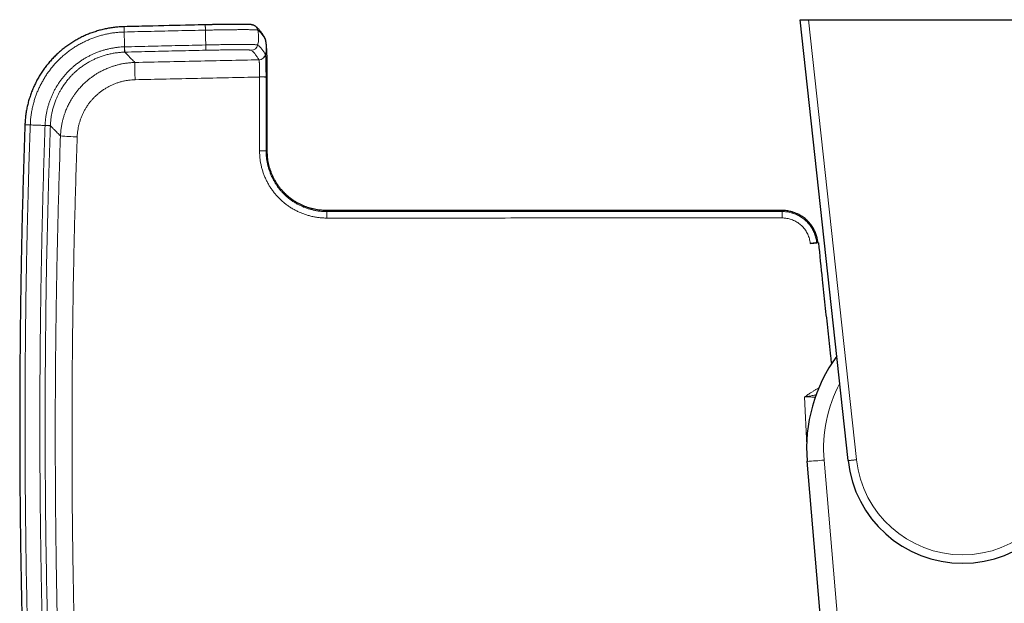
# Model space of a CAD drawing. Header units: millimetres. Extents: x 8 to 969, y 12 to 960.
# Tile 5 of 256: x 287 to 403, y 122 to 191. Entities that reach past the tile are written whole.
import ezdxf

# ---------------------------------------------------------------- set-up
doc = ezdxf.new("R2010")
doc.units = ezdxf.units.MM

msp = doc.modelspace()

# ---------------------------------------------------------------- linework, layer by layer
at = {"color": 7, "linetype": 'Continuous', "lineweight": 30}
for p, q in [((384.32, 138.99), (378.65, 190.98)), ((378.65, 190.98), (379.66, 190.98)), ((379.66, 190.98), (415.98, 190.98)), ((298.95, 190.16), (298.94, 190.16)), ((315.55, 188.81), (315.55, 188.82)), ((315.82, 175.49), (315.83, 184.21)), ((287.25, 178.6), (287.25, 178.59)), ((379.86, 164.58), (380.28, 164.62)), ((380.28, 164.62), (380.3, 164.63)), ((382.45, 104.13), (379.49, 138.91))]:
    msp.add_line(p, q, dxfattribs=at)
at = {"color": 252, "linetype": 'Continuous', "lineweight": 0}
for p, q in [((379.66, 190.98), (385.32, 139.1)), ((314.18, 189.8), (314.18, 189.8)), ((299.01, 187.16), (299.02, 187.16)), ((314.85, 186.25), (314.85, 186.25)), ((314.93, 184.23), (314.93, 184.22)), ((290.25, 178.48), (290.25, 178.49)), ((379.86, 164.61), (379.86, 164.58)), ((379.19, 146.49), (379.44, 140.78)), ((381.49, 139.05), (384.44, 104.27))]:
    msp.add_line(p, q, dxfattribs=at)
at = {"color": 252, "linetype": 'Continuous', "lineweight": 0, "flags": 128}
for points in [[(298.95, 189.53), (298.95, 189.61), (298.95, 189.68), (298.95, 189.75), (298.95, 189.82), (298.95, 189.88), (298.94, 189.94), (298.94, 189.99), (298.94, 190.03), (298.94, 190.07), (298.94, 190.1), (298.94, 190.13), (298.94, 190.15), (298.94, 190.16), (298.94, 190.16)], [(298.96, 189.53), (298.96, 189.61), (298.96, 189.68), (298.96, 189.75), (298.96, 189.82), (298.96, 189.88), (298.95, 189.94), (298.95, 189.99), (298.95, 190.03), (298.95, 190.07), (298.95, 190.1), (298.95, 190.13), (298.95, 190.15), (298.95, 190.16), (298.95, 190.16)], [(308.53, 189.75), (308.53, 189.83), (308.53, 189.9), (308.53, 189.97), (308.53, 190.04), (308.53, 190.1), (308.52, 190.16), (308.52, 190.21), (308.52, 190.25), (308.52, 190.29), (308.52, 190.32), (308.52, 190.35), (308.52, 190.37), (308.52, 190.38), (308.52, 190.38)], [(299.01, 187.16), (299.01, 187.16), (299.01, 187.18), (299.01, 187.2), (299.01, 187.22), (299.01, 187.25), (299.01, 187.29), (299.01, 187.34), (299.01, 187.39), (299.01, 187.44), (299, 187.5), (299, 187.57), (299, 187.64), (299, 187.71), (299, 187.78)], [(299.02, 187.16), (299.02, 187.16), (299.02, 187.18), (299.02, 187.2), (299.02, 187.22), (299.02, 187.25), (299.02, 187.29), (299.02, 187.34), (299.02, 187.39), (299.02, 187.44), (299.01, 187.51), (299.01, 187.57), (299.01, 187.64), (299.01, 187.71), (299.01, 187.78)], [(308.58, 187.38), (308.58, 187.38), (308.58, 187.4), (308.58, 187.42), (308.58, 187.44), (308.58, 187.47), (308.58, 187.51), (308.58, 187.56), (308.58, 187.61), (308.58, 187.66), (308.58, 187.72), (308.58, 187.79), (308.57, 187.86), (308.57, 187.93), (308.57, 188)], [(287.88, 178.57), (287.8, 178.58), (287.73, 178.58), (287.66, 178.58), (287.59, 178.58), (287.53, 178.59), (287.47, 178.59), (287.42, 178.59), (287.37, 178.59), (287.34, 178.59), (287.3, 178.59), (287.28, 178.59), (287.26, 178.6), (287.25, 178.6), (287.25, 178.6)], [(287.88, 178.56), (287.8, 178.57), (287.73, 178.57), (287.66, 178.57), (287.59, 178.57), (287.53, 178.58), (287.47, 178.58), (287.42, 178.58), (287.37, 178.58), (287.34, 178.58), (287.3, 178.58), (287.28, 178.58), (287.26, 178.58), (287.25, 178.59), (287.25, 178.59)], [(290.25, 178.48), (290.24, 178.48), (290.23, 178.48), (290.21, 178.48), (290.18, 178.48), (290.15, 178.48), (290.11, 178.48), (290.07, 178.49), (290.02, 178.49), (289.96, 178.49), (289.9, 178.49), (289.84, 178.49), (289.77, 178.5), (289.7, 178.5), (289.62, 178.5)], [(290.25, 178.49), (290.24, 178.49), (290.23, 178.49), (290.21, 178.49), (290.18, 178.49), (290.15, 178.49), (290.11, 178.49), (290.07, 178.5), (290.02, 178.5), (289.96, 178.5), (289.9, 178.5), (289.84, 178.5), (289.77, 178.51), (289.7, 178.51), (289.63, 178.51)], [(385.32, 139.1), (385.23, 139.09), (385.15, 139.08), (385.06, 139.07), (384.98, 139.06), (384.9, 139.05), (384.82, 139.05), (384.75, 139.04), (384.68, 139.03), (384.62, 139.02), (384.56, 139.02), (384.5, 139.01), (384.46, 139.01), (384.42, 139), (384.38, 139), (384.36, 138.99), (384.34, 138.99), (384.33, 138.99), (384.32, 138.99)]]:
    msp.add_lwpolyline(points, dxfattribs=at)
at = {"color": 7, "linetype": 'Continuous', "lineweight": 30, "flags": 128}
for points in [[(314.4, 190.23), (314.36, 190.25), (314.3, 190.29)], [(315.54, 188.84), (315.54, 188.84), (315.53, 188.84)], [(380.82, 164.68), (380.5, 164.65), (380.3, 164.63)]]:
    msp.add_lwpolyline(points, dxfattribs=at)
at = {"color": 252, "linetype": 'Continuous', "lineweight": 0}
for centre, radius, start, end in [((313.93, 189.58), 0.799, 12.3771, 54.0259), ((314.84, 188.45), 0.796, 12.3194, 29.0969), ((314.84, 188.45), 0.795, 12.3081, 27.3837), ((313.93, 188.18), 0.8, 271.2402, 347.117), ((351.75, 185.58), 51.54, 179.6035, 181.861), ((314.83, 187.05), 0.801, 271.2786, 346.9765), ((314.83, 187.05), 0.801, 271.28, 346.9288), ((315.08, 158.04), 26.2, 88.6593, 90.3322), ((315.05, 165.59), 18.64, 88.0199, 90.372), ((294.02, 207.35), 30.19, 265.1044, 268.8526), ((315.04, 157.87), 17.65, 87.9095, 90.3928), ((285.03, 167.71), 37.81, 359.8187, 0.9687), ((243.14, 167.72), 133.42, 359.9487, 0.2746), ((397.82, 140.44), 16.39, 152.1289, 184.8509), ((377.42, 181.03), 42.18, 272.8141, 275.5288), ((397.82, 140.46), 12.58, 186.2249, 353.7751)]:
    msp.add_arc(centre, radius, start, end, dxfattribs=at)
at = {"color": 7, "linetype": 'Continuous', "lineweight": 30}
for radius, start, end in [(18.39, 143.8022, 184.8509), (13.58, 186.2249, 353.7751)]:
    msp.add_arc((397.82, 140.46), radius, start, end, dxfattribs=at)
for points, knots in [([(314.3, 190.29), (314.3, 190.29), (314.27, 190.3), (314.23, 190.32), (314.18, 190.34), (314.14, 190.35), (314.1, 190.36), (314.07, 190.37), (314.03, 190.38), (314, 190.38), (313.96, 190.39), (313.9, 190.4), (313.84, 190.4), (313.77, 190.41), (313.69, 190.41), (313.62, 190.41), (313.54, 190.42), (313.45, 190.42), (313.36, 190.42), (313.27, 190.42), (313.17, 190.42), (313.06, 190.43), (312.95, 190.43), (312.84, 190.43), (312.72, 190.43), (312.6, 190.43), (312.47, 190.43), (312.34, 190.43), (312.2, 190.43), (312.07, 190.43), (311.93, 190.43), (311.78, 190.43), (311.63, 190.43), (311.47, 190.43), (311.32, 190.42), (311.15, 190.42), (310.99, 190.42), (310.81, 190.42), (310.64, 190.42), (310.46, 190.41), (310.28, 190.41), (310.1, 190.41), (309.92, 190.41), (309.74, 190.4), (309.56, 190.4), (309.37, 190.4), (309.2, 190.39), (309.02, 190.39), (308.85, 190.39), (308.68, 190.38), (308.57, 190.38), (308.52, 190.38)], [0, 0, 0, 0, 0.003845, 0.015122, 0.026633, 0.037585, 0.04695, 0.056323, 0.066762, 0.079341, 0.095138, 0.116698, 0.148185, 0.173852, 0.197879, 0.223369, 0.247737, 0.271477, 0.294887, 0.317938, 0.340776, 0.363462, 0.38604, 0.408545, 0.431008, 0.453451, 0.475898, 0.498363, 0.520336, 0.542, 0.563731, 0.585547, 0.607456, 0.629478, 0.651619, 0.673888, 0.696299, 0.71885, 0.741486, 0.76417, 0.786725, 0.809168, 0.831523, 0.853809, 0.876048, 0.898262, 0.92047, 0.939841, 0.960619, 0.980735, 1, 1, 1, 1]), ([(298.94, 190.16), (298.88, 190.16), (298.74, 190.15), (298.5, 190.14), (298.22, 190.12), (297.95, 190.09), (297.67, 190.06), (297.4, 190.02), (297.12, 189.98), (296.85, 189.92), (296.58, 189.86), (296.31, 189.8), (296.04, 189.73), (295.78, 189.65), (295.51, 189.57), (295.25, 189.48), (294.99, 189.39), (294.73, 189.29), (294.48, 189.18), (294.23, 189.07), (293.97, 188.95), (293.73, 188.82), (293.48, 188.69), (293.24, 188.55), (293, 188.41), (292.76, 188.27), (292.53, 188.11), (292.3, 187.96), (292.08, 187.8), (291.86, 187.63), (291.65, 187.45), (291.43, 187.28), (291.22, 187.09), (291.02, 186.91), (290.82, 186.71), (290.62, 186.52), (290.43, 186.31), (290.25, 186.11), (290.07, 185.9), (289.89, 185.69), (289.72, 185.47), (289.55, 185.25), (289.39, 185.02), (289.24, 184.79), (289.09, 184.56), (288.94, 184.32), (288.8, 184.08), (288.67, 183.84), (288.54, 183.59), (288.42, 183.35), (288.3, 183.1), (288.19, 182.84), (288.09, 182.59), (287.99, 182.33), (287.89, 182.07), (287.81, 181.8), (287.72, 181.54), (287.65, 181.27), (287.58, 181), (287.52, 180.73), (287.46, 180.46), (287.41, 180.19), (287.37, 179.91), (287.33, 179.64), (287.3, 179.36), (287.28, 179.09), (287.26, 178.83), (287.25, 178.67), (287.25, 178.6)], [0, 0, 0, 0, 0.008932, 0.024219, 0.039549, 0.054881, 0.070163, 0.085508, 0.100873, 0.116196, 0.13142, 0.14663, 0.161908, 0.177181, 0.192458, 0.207749, 0.223101, 0.23832, 0.253582, 0.268897, 0.284252, 0.299631, 0.31502, 0.330398, 0.34575, 0.361061, 0.376317, 0.3915, 0.406701, 0.421981, 0.437285, 0.452607, 0.467942, 0.483284, 0.498625, 0.513959, 0.529281, 0.544584, 0.559864, 0.5751, 0.590337, 0.605608, 0.620906, 0.636223, 0.651552, 0.666885, 0.682209, 0.697518, 0.712802, 0.728053, 0.743298, 0.758486, 0.773746, 0.789062, 0.80442, 0.819803, 0.835195, 0.850575, 0.865927, 0.881233, 0.89648, 0.911637, 0.926856, 0.942165, 0.957475, 0.972783, 0.988087, 1, 1, 1, 1]), ([(308.52, 190.38), (307.95, 190.37), (305.68, 190.32), (302.49, 190.24), (299.87, 190.18), (298.95, 190.16)], [0, 0, 0, 0, 0.178527, 0.7119, 1, 1, 1, 1]), ([(315.53, 188.84), (315.5, 188.89), (315.44, 189), (315.35, 189.15), (315.26, 189.3), (315.16, 189.44), (315.06, 189.57), (314.96, 189.69), (314.87, 189.8), (314.77, 189.9), (314.67, 190), (314.57, 190.09), (314.48, 190.17), (314.43, 190.21), (314.4, 190.22)], [0, 0, 0, 0, 0.085891, 0.179802, 0.274269, 0.368319, 0.460845, 0.539644, 0.623353, 0.70469, 0.785861, 0.866651, 0.946772, 1, 1, 1, 1]), ([(315.63, 188.58), (315.63, 188.58), (315.63, 188.6), (315.62, 188.62), (315.61, 188.66), (315.6, 188.69), (315.59, 188.73), (315.57, 188.76), (315.56, 188.79), (315.55, 188.81), (315.55, 188.81)], [0, 0, 0, 0, 0.024489, 0.233512, 0.411493, 0.566554, 0.706086, 0.835896, 0.960662, 1, 1, 1, 1]), ([(315.62, 188.62), (315.62, 188.62), (315.62, 188.61), (315.63, 188.59), (315.64, 188.57), (315.64, 188.56)], [0, 0, 0, 0, 0.000131, 0.716505, 1, 1, 1, 1]), ([(315.83, 184.21), (315.83, 184.29), (315.83, 184.44), (315.83, 184.66), (315.83, 184.86), (315.83, 185.05), (315.83, 185.22), (315.82, 185.37), (315.82, 185.53), (315.82, 185.69), (315.82, 185.84), (315.81, 185.97), (315.81, 186.08), (315.81, 186.17), (315.81, 186.26), (315.81, 186.35), (315.8, 186.43), (315.8, 186.51), (315.8, 186.6), (315.8, 186.7), (315.79, 186.8), (315.79, 186.91), (315.79, 187), (315.78, 187.08), (315.78, 187.15), (315.78, 187.22), (315.77, 187.29), (315.77, 187.35), (315.77, 187.4), (315.77, 187.45), (315.76, 187.51), (315.76, 187.57), (315.75, 187.63), (315.75, 187.69), (315.75, 187.75), (315.74, 187.81), (315.74, 187.86), (315.73, 187.91), (315.73, 187.96), (315.72, 188.01), (315.72, 188.06), (315.71, 188.11), (315.71, 188.16), (315.7, 188.2), (315.69, 188.25), (315.69, 188.3), (315.67, 188.38), (315.66, 188.47), (315.64, 188.53), (315.64, 188.56)], [0, 0, 0, 0, 0.0437617, 0.0838626, 0.1207268, 0.1547086, 0.1861004, 0.2151277, 0.2419664, 0.2760793, 0.3063331, 0.3327993, 0.3554669, 0.3743744, 0.3938401, 0.4126137, 0.4306835, 0.4482786, 0.4682937, 0.4912499, 0.5171145, 0.542194, 0.5659102, 0.5844457, 0.6029375, 0.621639, 0.6406154, 0.6580112, 0.6728106, 0.6866215, 0.7032871, 0.7225774, 0.7410319, 0.7593144, 0.7788717, 0.7989717, 0.8156548, 0.8311902, 0.8457131, 0.860894, 0.8777741, 0.8928887, 0.9042876, 0.9144199, 0.9259442, 0.93923, 0.9564506, 0.9781892, 1, 1, 1, 1]), ([(287.25, 178.59), (287.25, 178.58), (287.22, 177.73), (287.16, 176.04), (287.08, 173.51), (287.01, 170.98), (286.94, 168.45), (286.88, 165.92), (286.83, 163.39), (286.78, 160.86), (286.74, 158.33), (286.71, 155.8), (286.68, 153.27), (286.66, 150.74), (286.64, 148.2), (286.63, 145.67), (286.63, 143.14), (286.63, 140.61), (286.64, 138.08), (286.66, 135.55), (286.68, 133.02), (286.71, 130.49), (286.75, 127.96), (286.79, 125.43), (286.84, 122.9), (286.9, 120.37), (286.96, 117.84), (287.03, 115.31), (287.1, 112.78), (287.17, 110.66), (287.21, 109.38), (287.23, 108.95)], [0, 0, 0, 0, 0.000334, 0.036616, 0.072923, 0.109249, 0.145586, 0.181929, 0.218266, 0.254603, 0.290941, 0.327279, 0.363617, 0.399955, 0.436293, 0.472631, 0.508968, 0.545305, 0.581642, 0.61798, 0.654317, 0.690654, 0.726991, 0.763327, 0.799664, 0.836001, 0.872338, 0.908676, 0.945015, 0.981354, 1, 1, 1, 1]), ([(322.83, 168.48), (322.73, 168.48), (322.53, 168.48), (322.22, 168.5), (321.9, 168.54), (321.56, 168.59), (321.22, 168.66), (320.89, 168.75), (320.56, 168.85), (320.24, 168.97), (319.93, 169.1), (319.61, 169.26), (319.28, 169.44), (318.97, 169.64), (318.66, 169.85), (318.38, 170.07), (318.11, 170.31), (317.84, 170.56), (317.59, 170.83), (317.34, 171.12), (317.11, 171.43), (316.89, 171.76), (316.7, 172.09), (316.53, 172.4), (316.4, 172.7), (316.27, 173.02), (316.15, 173.35), (316.06, 173.68), (315.97, 174.03), (315.91, 174.38), (315.86, 174.74), (315.83, 175.11), (315.83, 175.36), (315.82, 175.49)], [0, 0, 0, 0, 0.0270624, 0.0552924, 0.0847037, 0.1153176, 0.1471648, 0.1802859, 0.2097298, 0.2401864, 0.271651, 0.3039956, 0.337232, 0.3713904, 0.4065042, 0.4380469, 0.4703853, 0.5035545, 0.5374379, 0.5720013, 0.6073433, 0.6434705, 0.6799659, 0.7096229, 0.7399448, 0.7710023, 0.8023834, 0.8341499, 0.8664162, 0.89914, 0.9321063, 0.9656097, 1, 1, 1, 1]), ([(376.56, 168.49), (376.27, 168.49), (375.69, 168.49), (374.81, 168.49), (373.91, 168.49), (372.98, 168.49), (372.02, 168.49), (371.04, 168.49), (370.06, 168.49), (369.09, 168.49), (368.12, 168.49), (367.13, 168.49), (366.12, 168.49), (365.09, 168.49), (364.04, 168.49), (362.97, 168.49), (361.87, 168.49), (360.75, 168.49), (359.62, 168.49), (358.46, 168.49), (357.3, 168.48), (356.15, 168.48), (355, 168.48), (353.83, 168.48), (352.64, 168.48), (351.4, 168.48), (350.13, 168.48), (348.8, 168.48), (347.46, 168.48), (346.09, 168.48), (344.71, 168.48), (343.33, 168.48), (341.95, 168.48), (340.59, 168.48), (339.2, 168.48), (337.8, 168.48), (336.32, 168.48), (334.76, 168.48), (333.13, 168.48), (331.47, 168.48), (329.79, 168.48), (328.08, 168.48), (326.35, 168.48), (324.6, 168.48), (323.42, 168.48), (322.83, 168.48)], [0, 0, 0, 0, 0.015917, 0.032305, 0.049166, 0.066499, 0.084303, 0.10258, 0.121329, 0.13893, 0.156927, 0.175321, 0.194112, 0.213299, 0.232883, 0.252864, 0.273241, 0.294015, 0.315185, 0.336752, 0.358716, 0.379787, 0.401212, 0.422989, 0.445118, 0.467601, 0.491831, 0.516457, 0.541481, 0.566901, 0.592717, 0.618931, 0.644009, 0.669441, 0.695225, 0.721362, 0.747851, 0.777832, 0.808252, 0.839111, 0.87041, 0.902148, 0.934326, 0.966943, 1, 1, 1, 1]), ([(380.77, 164.67), (380.76, 164.73), (380.75, 164.85), (380.71, 165.05), (380.66, 165.27), (380.6, 165.5), (380.52, 165.74), (380.42, 165.98), (380.31, 166.22), (380.17, 166.47), (380, 166.71), (379.83, 166.94), (379.64, 167.16), (379.45, 167.35), (379.24, 167.53), (379.01, 167.71), (378.76, 167.87), (378.49, 168.02), (378.21, 168.15), (377.9, 168.27), (377.61, 168.35), (377.34, 168.41), (377.08, 168.46), (376.82, 168.48), (376.65, 168.49), (376.56, 168.49)], [0, 0, 0, 0, 0.026194, 0.060494, 0.096768, 0.134962, 0.174999, 0.216777, 0.260194, 0.305672, 0.353313, 0.402919, 0.445576, 0.489244, 0.533948, 0.580134, 0.627821, 0.676986, 0.727589, 0.779572, 0.83287, 0.873667, 0.915135, 0.957251, 1, 1, 1, 1]), ([(379.86, 164.61), (379.9, 164.62), (379.98, 164.63), (380.11, 164.64), (380.23, 164.65), (380.34, 164.66), (380.43, 164.67), (380.52, 164.67), (380.58, 164.68), (380.61, 164.68), (380.62, 164.68)], [0, 0, 0, 0, 0.124788, 0.249388, 0.374189, 0.499275, 0.624648, 0.749868, 0.874879, 1, 1, 1, 1]), ([(380.76, 164.68), (380.75, 164.68), (380.74, 164.68), (380.71, 164.68), (380.67, 164.68), (380.64, 164.68), (380.62, 164.68)], [0, 0, 0, 0, 0.248253, 0.497207, 0.748263, 1, 1, 1, 1]), ([(380.82, 164.68), (380.97, 163.23), (381.22, 160.78), (381.59, 157.32), (381.92, 154.31), (382.17, 152.01), (382.32, 150.71), (382.36, 150.41)], [0, 0, 0, 0, 0.304169, 0.515372, 0.726574, 0.937774, 1, 1, 1, 1])]:
    msp.add_open_spline(points, degree=3, knots=knots, dxfattribs=at)
at = {"color": 252, "linetype": 'Continuous', "lineweight": 0}
for points, knots in [([(287.88, 178.57), (287.88, 178.57), (287.9, 178.76), (287.9, 179.14), (287.97, 179.7), (288.06, 180.25), (288.17, 180.8), (288.31, 181.32), (288.46, 181.8), (288.62, 182.24), (288.8, 182.68), (289, 183.11), (289.22, 183.54), (289.46, 183.96), (289.71, 184.38), (289.99, 184.78), (290.28, 185.16), (290.58, 185.54), (290.9, 185.9), (291.25, 186.26), (291.63, 186.62), (292.05, 186.97), (292.47, 187.31), (292.92, 187.62), (293.38, 187.91), (293.83, 188.17), (294.27, 188.39), (294.7, 188.59), (295.14, 188.77), (295.59, 188.93), (296.04, 189.08), (296.51, 189.21), (296.99, 189.31), (297.47, 189.4), (297.96, 189.47), (298.46, 189.51), (298.79, 189.53), (298.95, 189.53), (298.95, 189.53)], [0, 0, 0, 0, 0.000003, 0.032761, 0.065578, 0.098415, 0.131232, 0.163989, 0.19148, 0.218994, 0.246509, 0.274, 0.302287, 0.3306, 0.358913, 0.387201, 0.415339, 0.443503, 0.471668, 0.499807, 0.531371, 0.563007, 0.594679, 0.626351, 0.657986, 0.68955, 0.71707, 0.744613, 0.772156, 0.799676, 0.827993, 0.856337, 0.884681, 0.912998, 0.941993, 0.971001, 0.999997, 1, 1, 1, 1]), ([(298.95, 189.53), (298.96, 189.42), (298.96, 189.21), (298.97, 188.88), (298.98, 188.57), (298.98, 188.29), (298.99, 188.03), (298.99, 187.87), (299, 187.78)], [0, 0, 0, 0, 0.18594, 0.37292, 0.560306, 0.707423, 0.85409, 1, 1, 1, 1]), ([(298.95, 189.53), (298.95, 189.53), (298.96, 189.53), (298.96, 189.53), (298.96, 189.53)], [0, 0, 0, 0, 0.006006, 1, 1, 1, 1]), ([(298.96, 189.53), (300.02, 189.56), (302.14, 189.61), (305.33, 189.68), (307.47, 189.73), (308.53, 189.75)], [0, 0, 0, 0, 0.331309, 0.665654, 1, 1, 1, 1]), ([(308.53, 189.75), (308.53, 189.75), (308.6, 189.75), (308.74, 189.76), (308.95, 189.76), (309.16, 189.76), (309.4, 189.77), (309.7, 189.77), (310.03, 189.78), (310.35, 189.78), (310.68, 189.79), (311, 189.79), (311.3, 189.8), (311.59, 189.8), (311.85, 189.8), (312.11, 189.8), (312.36, 189.81), (312.6, 189.81), (312.83, 189.81), (313.05, 189.81), (313.25, 189.81), (313.45, 189.81), (313.63, 189.81), (313.8, 189.8), (313.95, 189.8), (314.08, 189.8), (314.14, 189.8), (314.18, 189.8), (314.18, 189.8)], [0, 0, 0, 0, 0.0000084, 0.0291402, 0.0582714, 0.0875454, 0.1168187, 0.1642087, 0.2116344, 0.2590267, 0.3077006, 0.3564099, 0.4050834, 0.4482189, 0.4913785, 0.53451, 0.5786461, 0.6228089, 0.6669419, 0.70996, 0.7530041, 0.7960247, 0.8400224, 0.8840509, 0.9280502, 0.9639896, 0.9999953, 1, 1, 1, 1]), ([(308.53, 189.75), (308.54, 189.64), (308.54, 189.43), (308.55, 189.1), (308.55, 188.79), (308.56, 188.51), (308.57, 188.25), (308.57, 188.09), (308.57, 188)], [0, 0, 0, 0, 0.18594, 0.372919, 0.560305, 0.707423, 0.854087, 1, 1, 1, 1]), ([(314.18, 189.8), (314.18, 189.8), (314.21, 189.79), (314.28, 189.79), (314.35, 189.79), (314.43, 189.78), (314.49, 189.78), (314.55, 189.78), (314.6, 189.77), (314.64, 189.77), (314.68, 189.76), (314.7, 189.76), (314.71, 189.75), (314.71, 189.75), (314.71, 189.75)], [0, 0, 0, 0, 0.000027, 0.09664, 0.193256, 0.29041, 0.38758, 0.486409, 0.585237, 0.684636, 0.784025, 0.8919, 0.999975, 1, 1, 1, 1]), ([(314.71, 189.75), (314.73, 189.64), (314.78, 189.43), (314.81, 189.1), (314.81, 188.79), (314.79, 188.51), (314.76, 188.25), (314.72, 188.08), (314.71, 188)], [0, 0, 0, 0, 0.185952, 0.372936, 0.560323, 0.707437, 0.854097, 1, 1, 1, 1]), ([(314.71, 189.75), (314.75, 189.72), (314.83, 189.67), (314.94, 189.56), (315.05, 189.45), (315.16, 189.32), (315.27, 189.17), (315.39, 189.01), (315.5, 188.82), (315.58, 188.69), (315.62, 188.62)], [0, 0, 0, 0, 0.1232266, 0.2464573, 0.3696842, 0.4929147, 0.6161523, 0.7393929, 0.8696945, 1, 1, 1, 1]), ([(315.62, 188.62), (315.64, 188.51), (315.68, 188.29), (315.71, 187.97), (315.71, 187.66), (315.7, 187.38), (315.66, 187.12), (315.63, 186.95), (315.61, 186.87)], [0, 0, 0, 0, 0.185956, 0.372943, 0.56033, 0.707443, 0.854101, 1, 1, 1, 1]), ([(315.62, 188.62), (315.62, 188.62), (315.62, 188.62), (315.62, 188.62), (315.62, 188.62)], [0, 0, 0, 0, 0.997697, 1, 1, 1, 1]), ([(299, 187.78), (299, 187.78), (298.87, 187.78), (298.61, 187.77), (298.22, 187.73), (297.83, 187.68), (297.44, 187.61), (297.05, 187.53), (296.67, 187.43), (296.28, 187.32), (295.91, 187.19), (295.53, 187.04), (295.17, 186.88), (294.81, 186.7), (294.45, 186.51), (294.1, 186.3), (293.76, 186.07), (293.43, 185.83), (293.11, 185.58), (292.8, 185.31), (292.51, 185.04), (292.23, 184.76), (291.96, 184.46), (291.7, 184.14), (291.45, 183.81), (291.22, 183.48), (291, 183.13), (290.8, 182.78), (290.61, 182.43), (290.44, 182.06), (290.29, 181.69), (290.15, 181.31), (290.02, 180.92), (289.91, 180.52), (289.82, 180.12), (289.74, 179.72), (289.69, 179.32), (289.64, 178.92), (289.64, 178.65), (289.63, 178.51), (289.63, 178.51)], [0, 0, 0, 0, 0.000005, 0.026772, 0.053539, 0.080747, 0.107976, 0.135207, 0.162416, 0.190086, 0.217754, 0.245204, 0.272654, 0.300302, 0.32795, 0.356207, 0.384462, 0.412933, 0.441404, 0.468847, 0.496289, 0.523927, 0.551566, 0.579802, 0.608038, 0.636484, 0.66493, 0.692374, 0.719817, 0.747449, 0.77508, 0.803308, 0.831536, 0.859966, 0.888396, 0.9162, 0.944005, 0.972001, 0.999996, 1, 1, 1, 1]), ([(290.25, 178.49), (290.25, 178.62), (290.27, 178.87), (290.3, 179.25), (290.36, 179.62), (290.43, 180.03), (290.54, 180.48), (290.68, 180.96), (290.84, 181.39), (291, 181.78), (291.16, 182.13), (291.34, 182.47), (291.55, 182.84), (291.8, 183.23), (292.09, 183.63), (292.38, 183.99), (292.66, 184.31), (292.93, 184.58), (293.21, 184.85), (293.53, 185.12), (293.89, 185.41), (294.3, 185.69), (294.69, 185.93), (295.06, 186.14), (295.41, 186.31), (295.76, 186.47), (296.15, 186.62), (296.58, 186.77), (297.06, 186.9), (297.54, 187), (298.03, 187.08), (298.52, 187.14), (298.85, 187.15), (299.01, 187.16)], [0, 0, 0, 0, 0.0278984, 0.0558215, 0.0837448, 0.1116431, 0.1483439, 0.1850729, 0.2217737, 0.250095, 0.2784421, 0.3067893, 0.3351108, 0.3718116, 0.4085405, 0.4452414, 0.4735634, 0.5019108, 0.5302583, 0.5585802, 0.5952971, 0.6320423, 0.6687595, 0.6970941, 0.725455, 0.7538154, 0.7821499, 0.8183675, 0.8546936, 0.8910753, 0.9274563, 0.9637823, 1, 1, 1, 1]), ([(299.01, 187.78), (299, 187.78), (299, 187.78), (299, 187.78), (299, 187.78)], [0, 0, 0, 0, 0.994289, 1, 1, 1, 1]), ([(308.57, 188), (307.5, 187.98), (305.37, 187.93), (302.18, 187.86), (300.06, 187.81), (299.01, 187.78)], [0, 0, 0, 0, 0.334478, 0.668956, 1, 1, 1, 1]), ([(299.02, 187.16), (300.08, 187.18), (302.2, 187.24), (305.39, 187.31), (307.52, 187.36), (308.58, 187.38)], [0, 0, 0, 0, 0.331044, 0.665523, 1, 1, 1, 1]), ([(300.22, 185.94), (300.15, 186.01), (300.02, 186.14), (299.83, 186.33), (299.67, 186.5), (299.53, 186.65), (299.41, 186.77), (299.31, 186.87), (299.22, 186.96), (299.14, 187.04), (299.08, 187.11), (299.04, 187.14), (299.02, 187.16)], [0, 0, 0, 0, 0.112442, 0.224884, 0.337346, 0.449809, 0.541495, 0.633181, 0.724867, 0.816577, 0.908288, 1, 1, 1, 1]), ([(314.71, 188), (314.71, 188), (314.71, 188), (314.68, 188.01), (314.64, 188.02), (314.57, 188.03), (314.48, 188.03), (314.37, 188.04), (314.24, 188.04), (314.1, 188.05), (313.94, 188.05), (313.76, 188.05), (313.57, 188.06), (313.36, 188.06), (313.14, 188.06), (312.9, 188.06), (312.65, 188.06), (312.38, 188.06), (312.1, 188.06), (311.8, 188.06), (311.47, 188.05), (311.1, 188.05), (310.73, 188.04), (310.34, 188.04), (309.97, 188.03), (309.61, 188.02), (309.27, 188.02), (308.92, 188.01), (308.69, 188), (308.57, 188), (308.57, 188)], [0, 0, 0, 0, 0.000006, 0.039419, 0.078942, 0.118503, 0.158026, 0.19744, 0.233941, 0.270556, 0.307231, 0.343909, 0.380528, 0.417032, 0.453648, 0.490386, 0.527183, 0.56398, 0.600718, 0.637335, 0.680178, 0.723153, 0.766174, 0.809151, 0.851993, 0.888964, 0.925997, 0.963026, 0.999994, 1, 1, 1, 1]), ([(308.58, 187.38), (308.69, 187.38), (308.89, 187.39), (309.19, 187.39), (309.49, 187.4), (309.81, 187.4), (310.13, 187.41), (310.47, 187.41), (310.8, 187.42), (311.11, 187.42), (311.42, 187.42), (311.72, 187.43), (312.01, 187.43), (312.28, 187.43), (312.54, 187.43), (312.77, 187.43), (312.99, 187.43), (313.18, 187.42), (313.36, 187.42), (313.51, 187.42), (313.64, 187.41), (313.74, 187.41), (313.82, 187.4), (313.88, 187.39), (313.93, 187.39), (313.94, 187.38), (313.94, 187.38)], [0, 0, 0, 0, 0.036899, 0.07386, 0.110826, 0.147731, 0.190739, 0.233881, 0.277068, 0.320208, 0.363218, 0.407077, 0.451095, 0.495163, 0.539177, 0.583036, 0.626853, 0.670821, 0.714835, 0.758792, 0.802605, 0.842013, 0.881529, 0.92108, 0.960595, 1, 1, 1, 1]), ([(313.94, 187.38), (313.98, 187.35), (314.06, 187.29), (314.18, 187.18), (314.29, 187.06), (314.4, 186.93), (314.51, 186.78), (314.62, 186.62), (314.73, 186.45), (314.81, 186.32), (314.85, 186.25)], [0, 0, 0, 0, 0.129538, 0.259078, 0.382561, 0.506045, 0.629539, 0.753033, 0.876515, 1, 1, 1, 1]), ([(315.61, 186.87), (315.57, 186.94), (315.5, 187.07), (315.39, 187.24), (315.27, 187.4), (315.16, 187.55), (315.05, 187.68), (314.94, 187.8), (314.82, 187.91), (314.74, 187.97), (314.71, 188)], [0, 0, 0, 0, 0.123482, 0.246967, 0.370451, 0.493934, 0.617427, 0.740921, 0.870459, 1, 1, 1, 1]), ([(300.22, 185.94), (300.05, 185.93), (299.72, 185.92), (299.22, 185.86), (298.77, 185.79), (298.35, 185.7), (297.98, 185.6), (297.61, 185.49), (297.21, 185.35), (296.79, 185.17), (296.34, 184.96), (295.93, 184.74), (295.57, 184.52), (295.25, 184.3), (294.94, 184.07), (294.61, 183.81), (294.26, 183.5), (293.91, 183.15), (293.6, 182.81), (293.34, 182.48), (293.11, 182.17), (292.89, 181.86), (292.67, 181.5), (292.44, 181.09), (292.23, 180.65), (292.05, 180.22), (291.91, 179.83), (291.79, 179.46), (291.69, 179.09), (291.6, 178.68), (291.53, 178.24), (291.47, 177.76), (291.45, 177.44), (291.44, 177.27)], [0, 0, 0, 0, 0.0367155, 0.0734593, 0.1101748, 0.1385063, 0.1668641, 0.1952214, 0.2235529, 0.2602861, 0.2970477, 0.3337813, 0.3621307, 0.3905061, 0.4188815, 0.4472309, 0.4838876, 0.520573, 0.5572301, 0.5855193, 0.6138344, 0.6421494, 0.6704383, 0.70702, 0.7436298, 0.7802114, 0.808439, 0.8366924, 0.8649457, 0.8931733, 0.9287736, 0.9643998, 1, 1, 1, 1]), ([(314.85, 186.25), (312.41, 186.2), (307.53, 186.1), (302.66, 185.99), (300.22, 185.94)], [0, 0, 0, 0, 0.499999, 1, 1, 1, 1]), ([(314.85, 186.25), (314.85, 186.25), (314.85, 186.24), (314.86, 186.21), (314.86, 186.18), (314.87, 186.12), (314.88, 186.06), (314.89, 185.98), (314.89, 185.89), (314.9, 185.78), (314.91, 185.67), (314.91, 185.54), (314.91, 185.41), (314.91, 185.27), (314.91, 185.12), (314.91, 184.96), (314.92, 184.79), (314.92, 184.61), (314.93, 184.42), (314.93, 184.29), (314.93, 184.23)], [0, 0, 0, 0, 0.0419924, 0.0841501, 0.1391318, 0.1941229, 0.2506939, 0.3072691, 0.3622324, 0.4171974, 0.4737485, 0.5303014, 0.5851954, 0.6400906, 0.6965771, 0.7530649, 0.8137154, 0.8743656, 0.9371841, 1, 1, 1, 1]), ([(315.61, 186.87), (315.61, 186.87), (315.61, 186.87), (315.61, 186.87), (315.61, 186.87)], [0, 0, 0, 0, 0.002191, 1, 1, 1, 1]), ([(315.69, 184.22), (315.69, 184.22), (315.69, 184.3), (315.69, 184.46), (315.68, 184.7), (315.67, 184.94), (315.67, 185.17), (315.67, 185.38), (315.67, 185.57), (315.67, 185.76), (315.67, 185.93), (315.66, 186.1), (315.66, 186.24), (315.65, 186.38), (315.65, 186.5), (315.64, 186.61), (315.63, 186.7), (315.62, 186.77), (315.62, 186.82), (315.62, 186.85), (315.61, 186.87), (315.61, 186.87), (315.61, 186.87)], [0, 0, 0, 0, 0.000015, 0.060517, 0.121033, 0.183882, 0.246753, 0.301369, 0.355969, 0.411967, 0.467954, 0.52287, 0.577805, 0.634299, 0.69078, 0.745812, 0.800843, 0.857591, 0.914353, 0.957064, 0.999985, 1, 1, 1, 1]), ([(293.42, 177.17), (293.42, 177.3), (293.43, 177.55), (293.48, 177.92), (293.54, 178.3), (293.63, 178.67), (293.74, 179.05), (293.87, 179.42), (294.02, 179.79), (294.19, 180.14), (294.38, 180.48), (294.59, 180.81), (294.82, 181.13), (295.06, 181.44), (295.33, 181.73), (295.61, 182.01), (295.9, 182.27), (296.21, 182.52), (296.53, 182.74), (296.87, 182.95), (297.21, 183.14), (297.57, 183.31), (297.93, 183.46), (298.3, 183.59), (298.68, 183.7), (299.07, 183.78), (299.46, 183.85), (299.85, 183.89), (300.11, 183.9), (300.24, 183.91)], [0, 0, 0, 0, 0.035601, 0.071228, 0.106829, 0.143845, 0.180978, 0.21817, 0.255362, 0.292494, 0.32951, 0.366604, 0.403816, 0.441086, 0.478358, 0.515569, 0.552663, 0.589845, 0.627144, 0.664504, 0.701864, 0.739164, 0.776346, 0.813524, 0.850818, 0.888172, 0.925527, 0.962822, 1, 1, 1, 1]), ([(300.24, 183.91), (302.69, 183.96), (307.58, 184.07), (312.48, 184.17), (314.93, 184.22)], [0, 0, 0, 0, 0.499999, 1, 1, 1, 1]), ([(314.93, 184.22), (314.92, 183.16), (314.92, 181.32), (314.92, 178.42), (314.92, 176.59), (314.92, 175.52)], [0, 0, 0, 0, 0.367627, 0.632401, 1, 1, 1, 1]), ([(315.68, 175.51), (315.69, 176.57), (315.69, 178.71), (315.69, 181.61), (315.69, 183.44), (315.69, 184.21)], [0, 0, 0, 0, 0.367599, 0.735198, 1, 1, 1, 1]), ([(315.83, 184.21), (315.83, 184.21), (315.82, 184.21), (315.79, 184.22), (315.75, 184.22), (315.71, 184.22), (315.69, 184.22)], [0, 0, 0, 0, 0.26458, 0.510689, 0.755995, 1, 1, 1, 1]), ([(315.69, 184.21), (315.69, 184.22), (315.69, 184.22), (315.69, 184.22), (315.69, 184.22)], [0, 0, 0, 0, 0.995715, 1, 1, 1, 1]), ([(287.85, 108.97), (287.82, 109.91), (287.74, 112.26), (287.63, 116.04), (287.52, 120.3), (287.43, 124.57), (287.36, 128.84), (287.31, 133.1), (287.28, 137.01), (287.26, 140.57), (287.26, 143.65), (287.26, 146.62), (287.28, 149.46), (287.3, 152.31), (287.33, 155.16), (287.36, 158.01), (287.41, 160.86), (287.46, 163.71), (287.53, 166.61), (287.6, 169.56), (287.68, 172.56), (287.77, 175.56), (287.84, 177.56), (287.88, 178.56)], [0, 0, 0, 0, 0.040319, 0.101605, 0.162893, 0.22418, 0.285477, 0.346774, 0.408071, 0.454035, 0.5, 0.540925, 0.581851, 0.622778, 0.663705, 0.704625, 0.745545, 0.786467, 0.827388, 0.87054, 0.913693, 0.956846, 1, 1, 1, 1]), ([(287.88, 178.57), (287.98, 178.57), (288.2, 178.56), (288.53, 178.55), (288.83, 178.54), (289.12, 178.53), (289.37, 178.52), (289.54, 178.51), (289.63, 178.51)], [0, 0, 0, 0, 0.1859406, 0.3729224, 0.5603078, 0.7074234, 0.8540898, 1, 1, 1, 1]), ([(287.88, 178.56), (287.88, 178.57), (287.88, 178.57), (287.88, 178.57), (287.88, 178.57)], [0, 0, 0, 0, 0.994049, 1, 1, 1, 1]), ([(289.62, 178.5), (289.59, 177.44), (289.52, 175.3), (289.42, 172.11), (289.33, 168.91), (289.26, 165.71), (289.19, 162.52), (289.13, 159.32), (289.09, 156.12), (289.05, 152.92), (289.03, 149.72), (289.01, 146.52), (289.01, 143.32), (289.01, 140.13), (289.03, 136.93), (289.05, 133.77), (289.09, 130.64), (289.13, 127.55), (289.19, 124.47), (289.25, 121.38), (289.33, 118.29), (289.41, 115.2), (289.5, 112.12), (289.57, 110.06), (289.6, 109.03)], [0, 0, 0, 0, 0.04603, 0.092059, 0.138089, 0.184119, 0.230151, 0.276182, 0.322219, 0.368257, 0.414296, 0.460335, 0.506365, 0.552394, 0.598426, 0.644458, 0.688896, 0.733335, 0.777775, 0.822215, 0.866661, 0.911106, 0.955553, 1, 1, 1, 1]), ([(289.63, 178.51), (289.63, 178.51), (289.63, 178.51), (289.62, 178.5), (289.62, 178.5)], [0, 0, 0, 0, 0.005666, 1, 1, 1, 1]), ([(290.23, 109.05), (290.18, 110.42), (290.09, 113.17), (289.97, 117.28), (289.87, 121.39), (289.79, 125.51), (289.72, 129.62), (289.68, 133.43), (289.65, 136.93), (289.64, 140.13), (289.63, 143.32), (289.63, 146.88), (289.66, 150.78), (289.7, 155.04), (289.75, 159.31), (289.83, 163.57), (289.93, 167.83), (290.03, 171.73), (290.14, 175.29), (290.21, 177.41), (290.25, 178.48)], [0, 0, 0, 0, 0.059252, 0.118505, 0.177757, 0.237019, 0.296281, 0.355542, 0.401572, 0.447602, 0.493633, 0.539665, 0.601039, 0.662413, 0.723788, 0.785172, 0.846556, 0.907941, 0.95397, 1, 1, 1, 1]), ([(290.25, 178.48), (290.26, 178.46), (290.3, 178.43), (290.37, 178.36), (290.45, 178.28), (290.53, 178.19), (290.63, 178.09), (290.75, 177.97), (290.89, 177.83), (291.06, 177.66), (291.24, 177.48), (291.38, 177.34), (291.44, 177.27)], [0, 0, 0, 0, 0.092275, 0.1845513, 0.2768269, 0.3691269, 0.4614289, 0.5537301, 0.6652877, 0.7768448, 0.888422, 1, 1, 1, 1]), ([(291.44, 177.27), (291.39, 175.78), (291.29, 172.81), (291.17, 168.34), (291.06, 163.86), (290.97, 159.39), (290.91, 155.17), (290.86, 151.2), (290.84, 147.47), (290.82, 143.74), (290.83, 140.02), (290.84, 136.29), (290.87, 132.31), (290.92, 128.09), (290.99, 123.61), (291.09, 119.13), (291.2, 114.65), (291.29, 111.66), (291.34, 110.17)], [0, 0, 0, 0, 0.066621, 0.133243, 0.199866, 0.266488, 0.333109, 0.388645, 0.444181, 0.499716, 0.555217, 0.610718, 0.666219, 0.732974, 0.799731, 0.866488, 0.933244, 1, 1, 1, 1]), ([(293.31, 110.19), (293.26, 111.67), (293.17, 114.65), (293.06, 119.11), (292.97, 123.57), (292.89, 128.03), (292.84, 132.25), (292.81, 136.22), (292.8, 139.94), (292.8, 143.66), (292.81, 147.38), (292.84, 151.1), (292.88, 155.07), (292.94, 159.29), (293.03, 163.76), (293.14, 168.23), (293.26, 172.7), (293.36, 175.68), (293.42, 177.17)], [0, 0, 0, 0, 0.066621, 0.133243, 0.199866, 0.266488, 0.333109, 0.388645, 0.444181, 0.499716, 0.555217, 0.610718, 0.666219, 0.732974, 0.799731, 0.866488, 0.933244, 1, 1, 1, 1]), ([(314.92, 175.52), (314.92, 175.37), (314.93, 175.08), (314.96, 174.64), (315.02, 174.2), (315.11, 173.77), (315.22, 173.34), (315.35, 172.92), (315.51, 172.5), (315.69, 172.09), (315.9, 171.7), (316.12, 171.31), (316.37, 170.94), (316.64, 170.58), (316.92, 170.24), (317.23, 169.92), (317.55, 169.61), (317.89, 169.32), (318.25, 169.05), (318.62, 168.81), (319, 168.58), (319.4, 168.37), (319.81, 168.19), (320.22, 168.03), (320.65, 167.9), (321.08, 167.79), (321.52, 167.7), (321.96, 167.64), (322.4, 167.6), (322.7, 167.59), (322.85, 167.59)], [0, 0, 0, 0, 0.03531, 0.070676, 0.106041, 0.141351, 0.177014, 0.21279, 0.248623, 0.284455, 0.320229, 0.355891, 0.391599, 0.42742, 0.463298, 0.499176, 0.534995, 0.570702, 0.60639, 0.642192, 0.678049, 0.713906, 0.749705, 0.785391, 0.821066, 0.856852, 0.892696, 0.92854, 0.964326, 1, 1, 1, 1]), ([(322.84, 168.35), (322.84, 168.35), (322.71, 168.35), (322.44, 168.36), (322.04, 168.39), (321.64, 168.45), (321.24, 168.53), (320.85, 168.63), (320.47, 168.75), (320.1, 168.89), (319.73, 169.06), (319.37, 169.24), (319.02, 169.45), (318.69, 169.67), (318.37, 169.91), (318.06, 170.17), (317.77, 170.45), (317.49, 170.74), (317.23, 171.05), (316.99, 171.37), (316.77, 171.71), (316.57, 172.06), (316.38, 172.41), (316.22, 172.78), (316.08, 173.16), (315.96, 173.54), (315.86, 173.93), (315.78, 174.32), (315.72, 174.71), (315.69, 175.11), (315.68, 175.38), (315.68, 175.51), (315.68, 175.51)], [0, 0, 0, 0, 0.000005, 0.035679, 0.071464, 0.107307, 0.143152, 0.178939, 0.214614, 0.250302, 0.286102, 0.321961, 0.357823, 0.393628, 0.429321, 0.465025, 0.500843, 0.53672, 0.572597, 0.608417, 0.644123, 0.679783, 0.715555, 0.751384, 0.787214, 0.822988, 0.858649, 0.893958, 0.929322, 0.964685, 0.999995, 1, 1, 1, 1]), ([(315.82, 175.49), (315.82, 175.49), (315.82, 175.49), (315.79, 175.5), (315.75, 175.5), (315.71, 175.51), (315.68, 175.51)], [0, 0, 0, 0, 0.254031, 0.503652, 0.752485, 1, 1, 1, 1]), ([(322.83, 168.47), (322.83, 168.47), (322.83, 168.47), (322.84, 168.45), (322.84, 168.41), (322.84, 168.37), (322.84, 168.35)], [0, 0, 0, 0, 0.221768, 0.482189, 0.741803, 1, 1, 1, 1]), ([(376.56, 168.48), (376.56, 168.48), (376.56, 168.48), (376.56, 168.46), (376.56, 168.42), (376.56, 168.38), (376.56, 168.36)], [0, 0, 0, 0, 0.221785, 0.48222, 0.741789, 1, 1, 1, 1]), ([(376.56, 168.36), (374.43, 168.36), (368.03, 168.36), (357.36, 168.36), (345.21, 168.35), (333.7, 168.35), (326.46, 168.35), (322.84, 168.35)], [0, 0, 0, 0, 0.119134, 0.357401, 0.59567, 0.797835, 1, 1, 1, 1]), ([(322.85, 167.59), (326.47, 167.59), (333.71, 167.59), (345.21, 167.6), (357.36, 167.6), (368.03, 167.6), (374.43, 167.6), (376.56, 167.6)], [0, 0, 0, 0, 0.202165, 0.40433, 0.642598, 0.880866, 1, 1, 1, 1]), ([(380.62, 164.68), (380.62, 164.68), (380.61, 164.77), (380.59, 164.95), (380.53, 165.22), (380.46, 165.49), (380.37, 165.75), (380.26, 166), (380.14, 166.25), (379.99, 166.49), (379.84, 166.71), (379.67, 166.93), (379.48, 167.13), (379.28, 167.32), (379.07, 167.5), (378.84, 167.66), (378.61, 167.81), (378.36, 167.94), (378.11, 168.05), (377.86, 168.15), (377.6, 168.23), (377.33, 168.29), (377.07, 168.33), (376.81, 168.35), (376.64, 168.36), (376.56, 168.36), (376.56, 168.36)], [0, 0, 0, 0, 0.00001, 0.04578, 0.091706, 0.137685, 0.18361, 0.229378, 0.275151, 0.32108, 0.367061, 0.412989, 0.458761, 0.504789, 0.550977, 0.597223, 0.643416, 0.689449, 0.734541, 0.77978, 0.825068, 0.870303, 0.915392, 0.957691, 0.99999, 1, 1, 1, 1]), ([(376.56, 167.6), (376.63, 167.6), (376.77, 167.6), (376.99, 167.57), (377.24, 167.53), (377.51, 167.46), (377.77, 167.37), (378.03, 167.26), (378.27, 167.13), (378.51, 166.97), (378.73, 166.8), (378.93, 166.61), (379.12, 166.4), (379.29, 166.17), (379.44, 165.94), (379.56, 165.69), (379.67, 165.43), (379.76, 165.16), (379.82, 164.89), (379.84, 164.71), (379.86, 164.61)], [0, 0, 0, 0, 0.042042, 0.084085, 0.140638, 0.197383, 0.254135, 0.310697, 0.368157, 0.425826, 0.483485, 0.54093, 0.598217, 0.655706, 0.713192, 0.770473, 0.827753, 0.885237, 0.942721, 1, 1, 1, 1]), ([(380.84, 147.52), (380.83, 147.52), (380.72, 147.47), (380.53, 147.36), (380.25, 147.2), (379.94, 147), (379.59, 146.77), (379.33, 146.58), (379.2, 146.49), (379.19, 146.49)], [0, 0, 0, 0, 0.018508, 0.182323, 0.346233, 0.51011, 0.752175, 0.994358, 1, 1, 1, 1]), ([(379.19, 146.49), (379.2, 146.49), (379.29, 146.51), (379.46, 146.54), (379.71, 146.58), (379.96, 146.63), (380.2, 146.67), (380.39, 146.7), (380.5, 146.72), (380.53, 146.73)], [0, 0, 0, 0, 0.009394, 0.196549, 0.384105, 0.572858, 0.762005, 0.927517, 1, 1, 1, 1]), ([(379.19, 146.49), (379.27, 146.49), (379.41, 146.49), (379.62, 146.49), (379.84, 146.49), (380.09, 146.49), (380.29, 146.48), (380.42, 146.48), (380.45, 146.48)], [0, 0, 0, 0, 0.168779, 0.337558, 0.508318, 0.679076, 0.940722, 1, 1, 1, 1])]:
    msp.add_open_spline(points, degree=3, knots=knots, dxfattribs=at)

doc.saveas('drawing.dxf')
